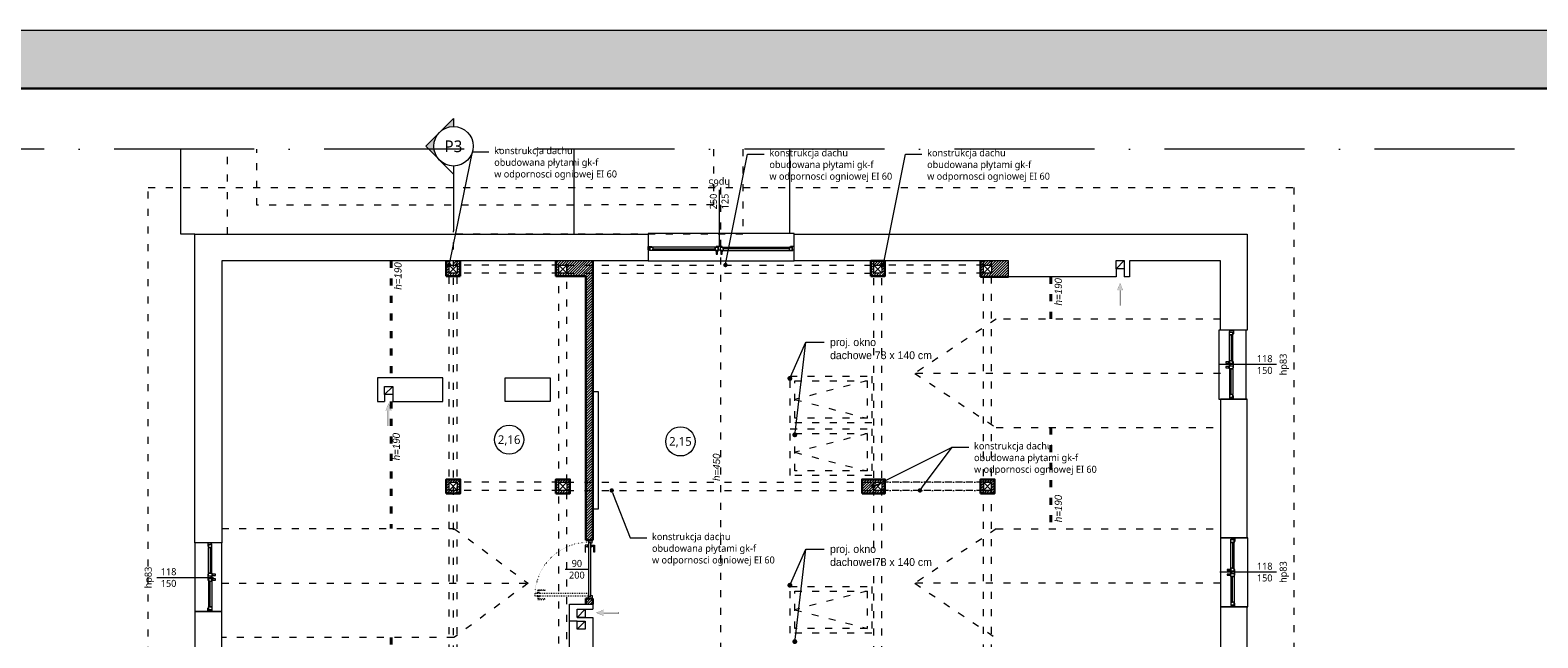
# Model space of a CAD drawing. Header units: millimetres. Extents: x -221 to 149158, y -114258 to 0.
# Tile 26 of 219: x 126882 to 129467, y -95023 to -93983. Entities that reach past the tile are written whole.
import ezdxf
from ezdxf import colors
from ezdxf.entities.mleader import LeaderData, LeaderLine
from ezdxf.enums import TextEntityAlignment as Align
from ezdxf.math import Vec2, Vec3

# ---------------------------------------------------------------- set-up
doc = ezdxf.new("R2010")
doc.units = ezdxf.units.MM
for name, pattern in [('ACAD_ISO03W100', [30, 12, -18]), ('ACAD_ISO07W100', [3, 0, -3]), ('ACAD_ISO10W100', [18, 12, -3, 0, -3])]:
    doc.linetypes.add(name, pattern=pattern)
doc.layers.get('0').update_dxf_attribs({"lineweight": 0})
for name, color, linetype, lineweight in [('A-opisram.ART', 250, 'Continuous', 0), ('OPIS', 4, 'Continuous', 9), ('opis..KF', 250, 'Continuous', 15), ('pomocnicza', 30, 'Continuous', 0), ('stolarka_arch', 250, 'Continuous', 5), ('TEXT', 63, 'Continuous', 0), ('wentylacja..KF', 202, 'Continuous', 15), ('WidCienI', 9, 'Continuous', 15), ('wypełnienie istn..KF', 250, 'Continuous', 0), ('ściana pro..KF', 222, 'Continuous', 30), ('ściany ist..KF', 61, 'Continuous', 5)]:
    doc.layers.add(name, color=color, linetype=linetype, lineweight=lineweight)
doc.layers.add('A-pomocram.ART', color=254, linetype='Continuous', lineweight=0, plot=False)
for name, color, linetype, lineweight, true_color in [('A-przekrycieram.ART', 7, 'Continuous', 0, 0xffffff), ('instalacje_arch', 7, 'Continuous', 30, 0xd60000), ('siatka konstr..KF', 7, 'ACAD_ISO10W100', 5, 0x999999), ('wypełnienie 2', 7, 'Continuous', 0, 0x363636)]:
    doc.layers.add(name, color=color, linetype=linetype, lineweight=lineweight, true_color=true_color)
doc.styles.add('ARCH', font='segoeuil.ttf')
pattern_1 = [(45, (-308.0725, -60182.9095), (-2.24506403, 2.24506403), [])]

# ---------------------------------------------------------------- blocks, each defined once
blk = doc.blocks.new('*U1677')
at = {"layer": 'A-przekrycieram.ART'}
h = blk.add_hatch(color=256, dxfattribs=at)
h.dxf.hatch_style = 1
h.paths.add_polyline_path([(0, 4200), (5940, 4200), (5940, 0), (0, 0)])
h.paths.add_polyline_path([(200, 4100), (5840, 4100), (5840, 100), (200, 100)], flags=16)
at = {"layer": 'A-opisram.ART', "lineweight": 30}
blk.add_lwpolyline([(200, 4100), (5840, 4100), (5840, 100), (200, 100)], close=True, dxfattribs=at)
at = {"layer": 'A-pomocram.ART'}
blk.add_lwpolyline([(0, 4200), (5940, 4200), (5940, 0), (0, 0)], close=True, dxfattribs=at)
blk = doc.blocks.new('*U626')
at = {"layer": 'stolarka_arch', "lineweight": 0}
blk.add_lwpolyline([(0, 0), (118, 0), (118, -46.8), (0, -46.8)], close=True, dxfattribs=at)
at = {"layer": 'stolarka_arch'}
for points in [[(0, -22), (6, -22), (6, -23), (3, -23), (3, -28), (0, -28)], [(3, -23), (8, -23), (8, -29), (2, -29), (2, -28), (3, -28)], [(8, -26), (52, -26), (52, -23), (8, -23)], [(57, -23), (52, -23), (52, -29), (58, -29), (58, -28), (57, -28)], [(54, -22), (64, -22), (64, -23), (61, -23), (61, -28), (57, -28), (57, -23), (54, -23)], [(61, -23), (66, -23), (66, -29), (60, -29), (60, -28), (61, -28)], [(110, -26), (66, -26), (66, -23), (110, -23)], [(115, -23), (110, -23), (110, -29), (116, -29), (116, -28), (115, -28)], [(118, -22), (112, -22), (112, -23), (115, -23), (115, -28), (118, -28)], [(8, -26), (52, -26), (52, -29), (8, -29)], [(57, -30), (53, -30), (53, -29), (57, -29)], [(56, -35), (54, -35), (54, -30), (56, -30)], [(65, -30), (61, -30), (61, -29), (65, -29)], [(64, -35), (62, -35), (62, -30), (64, -30)], [(110, -26), (66, -26), (66, -29), (110, -29)]]:
    blk.add_lwpolyline(points, close=True, dxfattribs=at)
blk = doc.blocks.new('*U1659')
at = {"layer": 'stolarka_arch', "lineweight": 0}
blk.add_lwpolyline([(0, 0), (250, 0), (250, -46.8), (0, -46.8)], close=True, dxfattribs=at)
at = {"layer": 'stolarka_arch'}
for points in [[(0, -22), (6, -22), (6, -23), (3, -23), (3, -28), (0, -28)], [(3, -23), (8, -23), (8, -29), (2, -29), (2, -28), (3, -28)], [(8, -26), (121.3, -26), (121.3, -23), (8, -23)], [(126.3, -23), (121.3, -23), (121.3, -29), (127.3, -29), (127.3, -28), (126.3, -28)], [(123.3, -22), (133.3, -22), (133.3, -23), (130.3, -23), (130.3, -28), (126.3, -28), (126.3, -23), (123.3, -23)], [(130.3, -23), (135.3, -23), (135.3, -29), (129.3, -29), (129.3, -28), (130.3, -28)], [(242, -26), (135.3, -26), (135.3, -23), (242, -23)], [(247, -23), (242, -23), (242, -29), (248, -29), (248, -28), (247, -28)], [(250, -22), (244, -22), (244, -23), (247, -23), (247, -28), (250, -28)], [(8, -26), (121.3, -26), (121.3, -29), (8, -29)], [(126.3, -30), (122.3, -30), (122.3, -29), (126.3, -29)], [(125.3, -35), (123.3, -35), (123.3, -30), (125.3, -30)], [(134.3, -30), (130.3, -30), (130.3, -29), (134.3, -29)], [(133.3, -35), (131.3, -35), (131.3, -30), (133.3, -30)], [(242, -26), (135.3, -26), (135.3, -29), (242, -29)]]:
    blk.add_lwpolyline(points, close=True, dxfattribs=at)
blk = doc.blocks.new('*U632')
at = {"layer": 'stolarka_arch', "lineweight": 0}
blk.add_lwpolyline([(0, 0), (118, 0), (118, -46), (0, -46)], close=True, dxfattribs=at)
at = {"layer": 'stolarka_arch'}
for points in [[(0, -22), (6, -22), (6, -23), (3, -23), (3, -28), (0, -28)], [(3, -23), (8, -23), (8, -29), (2, -29), (2, -28), (3, -28)], [(8, -26), (52, -26), (52, -23), (8, -23)], [(57, -23), (52, -23), (52, -29), (58, -29), (58, -28), (57, -28)], [(54, -22), (64, -22), (64, -23), (61, -23), (61, -28), (57, -28), (57, -23), (54, -23)], [(61, -23), (66, -23), (66, -29), (60, -29), (60, -28), (61, -28)], [(110, -26), (66, -26), (66, -23), (110, -23)], [(115, -23), (110, -23), (110, -29), (116, -29), (116, -28), (115, -28)], [(118, -22), (112, -22), (112, -23), (115, -23), (115, -28), (118, -28)], [(8, -26), (52, -26), (52, -29), (8, -29)], [(57, -30), (53, -30), (53, -29), (57, -29)], [(56, -35), (54, -35), (54, -30), (56, -30)], [(65, -30), (61, -30), (61, -29), (65, -29)], [(64, -35), (62, -35), (62, -30), (64, -30)], [(110, -26), (66, -26), (66, -29), (110, -29)]]:
    blk.add_lwpolyline(points, close=True, dxfattribs=at)
blk = doc.blocks.new('*U625')
at = {"layer": 'stolarka_arch', "lineweight": 0}
blk.add_lwpolyline([(0, 0), (118, 0), (118, -46.8), (0, -46.8)], close=True, dxfattribs=at)
at = {"layer": 'stolarka_arch'}
for points in [[(0, -22), (6, -22), (6, -23), (3, -23), (3, -28), (0, -28)], [(3, -23), (8, -23), (8, -29), (2, -29), (2, -28), (3, -28)], [(8, -26), (52, -26), (52, -23), (8, -23)], [(57, -23), (52, -23), (52, -29), (58, -29), (58, -28), (57, -28)], [(54, -22), (64, -22), (64, -23), (61, -23), (61, -28), (57, -28), (57, -23), (54, -23)], [(61, -23), (66, -23), (66, -29), (60, -29), (60, -28), (61, -28)], [(110, -26), (66, -26), (66, -23), (110, -23)], [(115, -23), (110, -23), (110, -29), (116, -29), (116, -28), (115, -28)], [(118, -22), (112, -22), (112, -23), (115, -23), (115, -28), (118, -28)], [(8, -26), (52, -26), (52, -29), (8, -29)], [(57, -30), (53, -30), (53, -29), (57, -29)], [(56, -35), (54, -35), (54, -30), (56, -30)], [(65, -30), (61, -30), (61, -29), (65, -29)], [(64, -35), (62, -35), (62, -30), (64, -30)], [(110, -26), (66, -26), (66, -29), (110, -29)]]:
    blk.add_lwpolyline(points, close=True, dxfattribs=at)
blk = doc.blocks.new('*U1660')
at = {"layer": 'opis..KF'}
blk.add_line((-20, 0), (77, 0), dxfattribs=at)
at = {"layer": 'opis..KF', "style": 'ARCH', "flags": 12}
blk.add_attdef('hp', text='', height=12, rotation=90, dxfattribs=at).set_placement((-35, 0), align=Align.MIDDLE_CENTER)
for tag, p in [('150', (0, 10)), ('120', (0, -10))]:
    blk.add_attdef(tag, text='', height=12, dxfattribs=at).set_placement(p, align=Align.MIDDLE_CENTER)
blk = doc.blocks.new('*U618')
at = {"layer": 'opis..KF'}
blk.add_line((20, 0), (-77, 0), dxfattribs=at)
at = {"layer": 'opis..KF', "style": 'ARCH', "flags": 12}
for tag, p in [('150', (0, 10)), ('120', (0, -10))]:
    blk.add_attdef(tag, text='', height=12, dxfattribs=at).set_placement(p, align=Align.MIDDLE_CENTER)
blk.add_attdef('hp', text='', height=12, rotation=90, dxfattribs=at).set_placement((31.7, 0), align=Align.MIDDLE_CENTER)
blk = doc.blocks.new('*U1671')
at = {"layer": 'instalacje_arch', "lineweight": 20, "true_color": 0xf4ee51}
h = blk.add_hatch(color=41, dxfattribs=at)
h.dxf.hatch_style = 1
h.paths.add_polyline_path([(0, 33.8), (0, 47.7), (-23.9, 23.9, -0.198912)])
h.paths.add_polyline_path([(-47.7, 0), (-23.9, -23.9, -0.198912), (-33.8, 0, -0.198912), (-23.9, 23.9)])
at = {"layer": 'instalacje_arch', "color": 41, "linetype": 'ACAD_ISO03W100', "lineweight": 9, "true_color": 0xf4ee51}
blk.add_line((0, -3657), (0, -145), dxfattribs=at)
at = {"layer": 'instalacje_arch', "color": 41, "lineweight": 20, "true_color": 0xf4ee51}
for points in [[(0, -33.8), (0, -47.7), (-47.7, 0), (0, 47.7), (0, 33.8)], [(0, -45), (0, -145)]]:
    blk.add_lwpolyline(points, dxfattribs=at)
blk.add_circle((0, 0), 33.8, dxfattribs=at)
at = {"layer": 'instalacje_arch', "color": 41, "true_color": 0xf4ee51, "style": 'ARCH'}
blk.add_attdef('P1', text='', height=20, rotation=180, dxfattribs=at).set_placement((0, 0), align=Align.MIDDLE_CENTER)
blk.add_attdef('P2', text='', height=20, dxfattribs=at).set_placement((0, -3802), align=Align.MIDDLE_CENTER)
blk = doc.blocks.new('*U614')
at = {"layer": 'stolarka_arch', "linetype": 'ACAD_ISO03W100', "lineweight": 0, "ltscale": 0.1}
for points in [[(3.5, 87), (-1.5, 87), (-1.5, 75), (-0.5, 75), (-0.5, 85), (3.5, 85)], [(3.5, 88), (3.5, 84), (4.5, 84), (4.5, 88)], [(4.5, 92), (4.5, 0), (8.5, 0), (8.5, 92)], [(9.5, 88), (9.5, 84), (8.5, 84), (8.5, 88)], [(9.5, 87), (14.5, 87), (14.5, 75), (13.5, 75), (13.5, 85), (9.5, 85)]]:
    blk.add_lwpolyline(points, close=True, dxfattribs=at)
at = {"layer": 'stolarka_arch'}
for points in [[(5, -4), (5, -6), (0, -6), (0, 0), (4, 0), (4, -4), (5, -4)], [(96, 0), (4, 0), (4, -4), (96, -4)], [(91, 1), (91, 6), (79, 6), (79, 5), (89, 5), (89, 1)], [(92, 1), (88, 1), (88, 0), (92, 0)], [(95, -4), (95, -6), (100, -6), (100, 0), (96, 0), (96, -4), (95, -4)], [(91, -5), (91, -10), (79, -10), (79, -9), (89, -9), (89, -5)], [(92, -5), (88, -5), (88, -4), (92, -4)]]:
    blk.add_lwpolyline(points, close=True, dxfattribs=at)
blk.add_circle((4, 0.5), 0.5, dxfattribs=at)
at = {"layer": 'stolarka_arch', "linetype": 'ACAD_ISO07W100', "lineweight": 0, "ltscale": 0.5}
blk.add_arc((4, 0), 92, 0, 89.6506, dxfattribs=at)
blk = doc.blocks.new('*U1657')
at = {"layer": 'wentylacja..KF', "lineweight": 5}
h = blk.add_hatch(color=256, dxfattribs=at)
h.dxf.hatch_style = 1
h.paths.add_polyline_path([(12.5, 5), (12.5, 1.2), (38.5, 1.2), (38.5, -1.3), (12.5, -1.3), (12.5, -5), (0, 0)])
at = {"layer": 'wentylacja..KF', "color": 240, "const_width": 0.239}
blk.add_lwpolyline([(12.5, 5), (12.5, 1.2), (38.5, 1.2), (38.5, -1.3), (12.5, -1.3), (12.5, -5), (0, 0)], close=True, dxfattribs=at)
blk = doc.blocks.new('opis drzwi')
at = {"layer": 'opis..KF'}
blk.add_line((-20, 0), (20, 0), dxfattribs=at)
at = {"layer": 'opis..KF', "style": 'ARCH', "flags": 12}
for tag, p in [('90', (0, 10)), ('200', (0, -10))]:
    blk.add_attdef(tag, text='', height=12, dxfattribs=at).set_placement(p, align=Align.MIDDLE_CENTER)
blk = doc.blocks.new('nr pom')
at = {"layer": 'opis..KF', "lineweight": 20}
blk.add_circle((0, 0), 25, dxfattribs=at)
at = {"layer": 'opis..KF', "style": 'ARCH'}
blk.add_attdef('00', text='', height=15, dxfattribs=at).set_placement((0, 0), align=Align.MIDDLE_CENTER)
blk = doc.blocks.new('_Dot')
at = {"color": 0, "linetype": 'ByBlock', "lineweight": -2}
blk.add_line((-0.5, 0), (-1, 0), dxfattribs=at)
at = {"color": 0, "linetype": 'ByBlock', "const_width": 0.5}
blk.add_lwpolyline([(-0.25, 0, 1), (0.25, 0, 1)], format="xyb", close=True, dxfattribs=at)

msp = doc.modelspace()

# ---------------------------------------------------------------- hatches: boundary and pattern name
at = {"layer": 'wypełnienie 2', "linetype": 'ByBlock'}
h = msp.add_hatch(dxfattribs=at)
h.set_pattern_fill('ANSI31', color=256)
h.set_pattern_definition(pattern_1)
h.paths.add_polyline_path([(127600.65, -94377.86), (127595.65, -94377.86), (127595.65, -94403.86), (127600.65, -94403.86)])
h.paths.add_polyline_path([(127614.65, -94377.86), (127608.26, -94377.86), (127608.26, -94384.86), (127614.65, -94384.86)])
h.paths.add_polyline_path([(127619.65, -94377.86), (127614.65, -94377.86), (127614.65, -94384.86), (127619.65, -94384.86)])
h.paths.add_polyline_path([(127619.65, -94384.86), (127614.65, -94384.86), (127614.65, -94398.86), (127619.65, -94398.86)])
h.paths.add_polyline_path([(127619.65, -94398.86), (127614.65, -94398.86), (127614.65, -94403.86), (127619.65, -94403.86)])
h.paths.add_polyline_path([(127608.26, -94400.32, -0.1204053), (127607.77, -94400.66, -0.7134458), (127606.24, -94398.86), (127600.65, -94398.86), (127600.65, -94403.86), (127608.26, -94403.86)])
h.paths.add_polyline_path([(127614.65, -94398.86), (127608.39, -94398.86, -0.3245289), (127608.26, -94400.32), (127608.26, -94401.9), (127609.02, -94403.86), (127614.65, -94403.86)])
h.paths.add_polyline_path([(127788.65, -94377.86), (127783.65, -94377.86), (127783.65, -94384.86), (127788.65, -94384.86)])
h.paths.add_polyline_path([(127788.65, -94384.86), (127783.65, -94384.86), (127783.65, -94398.86), (127788.65, -94398.86)])
h.paths.add_polyline_path([(127788.65, -94398.86), (127783.65, -94398.86), (127783.65, -94403.86), (127788.65, -94403.86)])
h.paths.add_polyline_path([(127802.65, -94398.86), (127788.65, -94398.86), (127788.65, -94403.86), (127802.65, -94403.86)])
h.paths.add_polyline_path([(127802.65, -94377.86), (127788.65, -94377.86), (127788.65, -94384.86), (127802.65, -94384.86)])
h.paths.add_polyline_path([(127846.9, -94377.86), (127802.65, -94377.86), (127802.65, -94384.86), (127846.9, -94384.86)])
h.paths.add_polyline_path([(127846.9, -94384.86), (127802.65, -94384.86), (127802.65, -94398.86), (127846.9, -94398.86)])
h.paths.add_polyline_path([(127846.9, -94398.86), (127802.65, -94398.86), (127802.65, -94403.86), (127834.9, -94403.86), (127834.9, -94756.86), (127846.9, -94756.86)])
h = msp.add_hatch(dxfattribs=at)
h.set_pattern_fill('ANSI31', color=256)
h.set_pattern_definition(pattern_1)
h.paths.add_polyline_path([(128559.4, -94377.86), (128530.65, -94377.86), (128530.65, -94404.86), (128559.4, -94404.86)])
h.paths.add_polyline_path([(128530.65, -94398.86), (128516.65, -94398.86), (128516.65, -94404.86), (128530.65, -94404.86)])
h.paths.add_polyline_path([(128516.65, -94398.86), (128511.65, -94398.86), (128511.65, -94404.86), (128516.65, -94404.86)])
h.paths.add_polyline_path([(128516.65, -94384.86), (128511.65, -94384.86), (128511.65, -94398.86), (128516.65, -94398.86)])
h.paths.add_polyline_path([(128516.65, -94377.86), (128511.65, -94377.86), (128511.65, -94384.86), (128516.65, -94384.86)])
h.paths.add_polyline_path([(128530.65, -94377.86), (128516.65, -94377.86), (128516.65, -94384.86), (128530.65, -94384.86)])
h.paths.add_polyline_path([(128328.65, -94377.86), (128323.65, -94377.86), (128323.65, -94384.86), (128328.65, -94384.86)])
h.paths.add_polyline_path([(128328.65, -94384.86), (128323.65, -94384.86), (128323.65, -94398.86), (128328.65, -94398.86)])
h.paths.add_polyline_path([(128328.65, -94398.86), (128323.65, -94398.86), (128323.65, -94403.86), (128328.65, -94403.86)])
h.paths.add_polyline_path([(128339.21, -94398.86), (128328.65, -94398.86), (128328.65, -94403.86), (128341.76, -94403.86)])
h.paths.add_polyline_path([(128347.65, -94398.86), (128342.65, -94398.86), (128342.65, -94403.86), (128347.65, -94403.86)])
h.paths.add_polyline_path([(128347.65, -94384.86), (128342.65, -94384.86), (128342.65, -94398.86), (128347.65, -94398.86)])
h.paths.add_polyline_path([(128347.65, -94377.86), (128342.65, -94377.86), (128342.65, -94384.86), (128347.65, -94384.86)])
h.paths.add_polyline_path([(128342.65, -94377.86), (128328.65, -94377.86), (128328.65, -94384.86), (128342.65, -94384.86)])
h = msp.add_hatch(dxfattribs=at)
h.set_pattern_fill('ANSI31', color=256)
h.set_pattern_definition(pattern_1)
h.paths.add_polyline_path([(127608.26, -94751.86), (127600.65, -94751.86), (127600.65, -94756.86), (127608.26, -94756.86)])
h.paths.add_polyline_path([(127614.65, -94751.86), (127608.26, -94751.86), (127608.26, -94756.86), (127614.65, -94756.86)])
h.paths.add_polyline_path([(127619.65, -94756.86), (127614.65, -94756.86), (127614.65, -94770.86), (127619.65, -94770.86)])
h.paths.add_polyline_path([(127619.65, -94751.86), (127614.65, -94751.86), (127614.65, -94756.86), (127619.65, -94756.86)])
h.paths.add_polyline_path([(127600.65, -94751.86), (127595.65, -94751.86), (127595.65, -94775.86), (127600.65, -94775.86)])
h.paths.add_polyline_path([(127614.65, -94770.86), (127608.26, -94770.86), (127608.26, -94775.86), (127614.65, -94775.86)])
h.paths.add_polyline_path([(127619.65, -94770.86), (127614.65, -94770.86), (127614.65, -94775.86), (127619.65, -94775.86)])
h.paths.add_polyline_path([(127608.26, -94770.86), (127600.65, -94770.86), (127600.65, -94775.86), (127608.26, -94775.86)])
h.paths.add_polyline_path([(127802.65, -94770.86), (127788.65, -94770.86), (127788.65, -94775.86), (127802.65, -94775.86)])
h.paths.add_polyline_path([(127788.65, -94770.86), (127783.65, -94770.86), (127783.65, -94775.86), (127788.65, -94775.86)])
h.paths.add_polyline_path([(127788.65, -94756.86), (127783.65, -94756.86), (127783.65, -94770.86), (127788.65, -94770.86)])
h.paths.add_polyline_path([(127788.65, -94751.86), (127783.65, -94751.86), (127783.65, -94756.86), (127788.65, -94756.86)])
h.paths.add_polyline_path([(127802.65, -94751.86), (127788.65, -94751.86), (127788.65, -94756.86), (127802.65, -94756.86)])
h.paths.add_polyline_path([(127807.65, -94751.86), (127802.65, -94751.86), (127802.65, -94756.86), (127807.65, -94756.86)])
h.paths.add_polyline_path([(127807.65, -94756.86), (127802.65, -94756.86), (127802.65, -94770.86), (127807.65, -94770.86)])
h.paths.add_polyline_path([(127807.65, -94770.86), (127802.65, -94770.86), (127802.65, -94775.86), (127807.65, -94775.86)])
h.paths.add_polyline_path([(127846.9, -94756.86), (127834.9, -94756.86), (127834.9, -94770.86), (127846.9, -94770.86)])
h.paths.add_polyline_path([(127846.9, -94770.86), (127834.9, -94770.86), (127834.9, -94855.86), (127846.9, -94855.86)])
h.paths.add_polyline_path([(127846.9, -94955.86), (127834.9, -94955.86), (127834.9, -94965.86), (127846.9, -94965.86)])
h = msp.add_hatch(dxfattribs=at)
h.set_pattern_fill('ANSI31', color=256)
h.set_pattern_definition(pattern_1)
h.paths.add_polyline_path([(128328.65, -94751.86), (128308.65, -94751.86), (128308.65, -94756.86), (128328.65, -94756.86)])
h.paths.add_polyline_path([(128328.65, -94756.86), (128308.65, -94756.86), (128308.65, -94770.86), (128328.65, -94770.86)])
h.paths.add_polyline_path([(128328.65, -94770.86), (128308.65, -94770.86), (128308.65, -94775.86), (128328.65, -94775.86)])
h.paths.add_polyline_path([(128342.65, -94770.86), (128328.65, -94770.86), (128328.65, -94775.86), (128342.65, -94775.86)])
h.paths.add_polyline_path([(128347.65, -94770.86), (128342.65, -94770.86), (128342.65, -94775.86), (128347.65, -94775.86)])
h.paths.add_polyline_path([(128347.65, -94756.86), (128342.65, -94756.86), (128342.65, -94770.86), (128347.65, -94770.86)])
h.paths.add_polyline_path([(128347.65, -94751.86), (128346.24, -94751.86), (128342.65, -94753.55), (128342.65, -94756.86), (128347.65, -94756.86)])
h.paths.add_polyline_path([(128342.65, -94751.86), (128328.65, -94751.86), (128328.65, -94756.86), (128334.4, -94756.86, -0.8005438), (128336.78, -94756.32, -0.1107756), (128336.9, -94756.86), (128342.65, -94756.86)])
h.paths.add_polyline_path([(128535.65, -94751.86), (128530.65, -94751.86), (128530.65, -94772.41), (128535.65, -94772.41)])
h.paths.add_polyline_path([(128535.65, -94772.41), (128530.65, -94772.41), (128530.65, -94775.86), (128535.65, -94775.86)])
h.paths.add_polyline_path([(128530.65, -94772.41), (128516.65, -94772.41), (128516.65, -94775.86), (128530.65, -94775.86)])
h.paths.add_polyline_path([(128530.65, -94770.86), (128516.65, -94770.86), (128516.65, -94772.41), (128530.65, -94772.41)])
h.paths.add_polyline_path([(128516.65, -94772.41), (128515.14, -94772.41), (128515.14, -94775.86), (128516.65, -94775.86)], flags=17)
h.paths.add_polyline_path([(128515.14, -94772.41), (128516.65, -94772.41), (128516.65, -94770.86), (128511.65, -94770.86), (128511.65, -94775.86), (128515.14, -94775.86)])
h.paths.add_polyline_path([(128516.65, -94756.86), (128511.65, -94756.86), (128511.65, -94770.86), (128516.65, -94770.86)])
h.paths.add_polyline_path([(128516.65, -94751.86), (128511.65, -94751.86), (128511.65, -94756.86), (128516.65, -94756.86)])
h.paths.add_polyline_path([(128530.65, -94751.86), (128516.65, -94751.86), (128516.65, -94756.86), (128530.65, -94756.86)])

# ---------------------------------------------------------------- linework, layer by layer
at = {"linetype": 'ACAD_ISO03W100'}
for p, q in [((128065.65, -94251.86), (128065.65, -96860.36)), ((127600.65, -95946.86), (127600.65, -94377.86)), ((127614.65, -95946.86), (127614.65, -94377.86)), ((127788.65, -94384.86), (127614.65, -94384.86)), ((127788.65, -95273.12), (127788.65, -94377.86)), ((127802.65, -95625.62), (127802.65, -94377.86)), ((127802.65, -94384.86), (128328.65, -94384.86)), ((128328.65, -95769.46), (128328.65, -94377.86)), ((128342.65, -95769.46), (128342.65, -94377.86)), ((128516.65, -94384.86), (128342.65, -94384.86)), ((128516.65, -96396.46), (128516.65, -94377.86)), ((128530.65, -96396.46), (128530.65, -94377.86)), ((127788.65, -94398.86), (127614.65, -94398.86)), ((127802.65, -94398.86), (128328.65, -94398.86)), ((128516.65, -94398.86), (128342.65, -94398.86)), ((128538.53, -94477.36), (128398.9, -94570.36)), ((128922.9, -94477.36), (128538.53, -94477.36)), ((128317.26, -94583.16), (128193.26, -94615.16)), ((128922.9, -94570.36), (128398.9, -94570.36)), ((128398.9, -94570.36), (128538.53, -94663.36)), ((128193.26, -94615.16), (128317.26, -94647.16)), ((128538.53, -94663.36), (128922.9, -94663.36)), ((128317.26, -94673.53), (128193.26, -94705.53)), ((128193.26, -94705.53), (128317.26, -94737.53)), ((127788.65, -94756.86), (127614.65, -94756.86)), ((127788.65, -94770.86), (127614.65, -94770.86)), ((127802.65, -94756.86), (128328.65, -94756.86)), ((127802.65, -94770.86), (128328.65, -94770.86)), ((127210.9, -94835.86), (127608.91, -94835.86)), ((127608.91, -94835.86), (127735.9, -94929.86)), ((128538.53, -94836.86), (128398.9, -94929.86)), ((128538.53, -94836.86), (128922.9, -94836.86)), ((127210.9, -94929.86), (127735.9, -94929.86)), ((127735.9, -94929.86), (127608.91, -95022.86)), ((128922.9, -94929.86), (128398.9, -94929.86)), ((128398.9, -94929.86), (128538.53, -95023.86)), ((128317.26, -94943.12), (128193.26, -94975.12)), ((128193.26, -94975.12), (128317.26, -95007.12)), ((127608.91, -95022.86), (127210.9, -95022.86))]:
    msp.add_line(p, q, dxfattribs=at)
for p, q in [((127238.69, -94377.86), (127210.9, -94377.86)), ((127386.97, -94377.86), (127238.69, -94377.86)), ((128743.9, -94391.11), (128757.9, -94377.11)), ((128743.9, -94391.11), (128743.9, -94404.86)), ((128757.9, -94391.11), (128757.9, -94404.86)), ((128967.17, -94614.65), (128967.17, -94496.65)), ((127490.04, -94606.61), (127504.04, -94592.61)), ((127490.04, -94606.61), (127490.04, -94618.36)), ((127504.04, -94606.61), (127504.04, -94618.36)), ((127819.9, -94988.2), (127833.9, -94974.2)), ((127819.9, -94974.2), (127846.9, -94974.2)), ((127819.9, -94994.69), (127806.9, -94994.69)), ((127819.9, -94988.2), (127846.9, -94988.2)), ((127819.9, -95008.69), (127833.9, -94994.69))]:
    msp.add_line(p, q)
for points in [[(127220.9, -94331.86), (127220.9, -94186.23)], [(128103.9, -94186.23), (128103.9, -94331.86), (127220.9, -94332.63)], [(128053.9, -94186.23), (128053.9, -94281.9), (127270.9, -94282.58), (127270.9, -94186.23)], [(126020.69, -95860.86), (127084.9, -95860.86), (127084.9, -94251.86)], [(127084.9, -94251.86), (129048.9, -94251.86), (129048.9, -95875.86), (129260.9, -95876.33), (129256.4, -96631.42), (129162.04, -96631.42), (129162.04, -97089.24), (129260.9, -97089.24), (129260.9, -97606.78), (129019.53, -97852.86), (127438.49, -97852.86)], [(126020.69, -95860.86), (127084.9, -95860.86), (127084.9, -94331.86)]]:
    msp.add_lwpolyline(points, dxfattribs=at)
for points in [[(128743.9, -94377.11), (128757.9, -94377.11), (128757.9, -94391.11), (128743.9, -94391.11)], [(127490.04, -94592.61), (127504.04, -94592.61), (127504.04, -94606.61), (127490.04, -94606.61)], [(127846.9, -94802.22), (127856.52, -94802.22), (127856.52, -94602.22), (127846.9, -94602.22)], [(127819.9, -94974.2), (127833.9, -94974.2), (127833.9, -94988.2), (127819.9, -94988.2)], [(127819.9, -94994.69), (127833.9, -94994.69), (127833.9, -95008.69), (127819.9, -95008.69)]]:
    msp.add_lwpolyline(points, close=True)
for points in [[(128185.26, -94655.16), (128185.26, -94575.16), (128325.26, -94575.16), (128325.26, -94655.16)], [(128193.26, -94647.16), (128193.26, -94583.16), (128317.26, -94583.16), (128317.26, -94647.16)], [(128185.26, -94745.53), (128185.26, -94665.53), (128325.26, -94665.53), (128325.26, -94745.53)], [(128193.26, -94737.53), (128193.26, -94673.53), (128317.26, -94673.53), (128317.26, -94737.53)], [(128185.26, -95015.12), (128185.26, -94935.12), (128325.26, -94935.12), (128325.26, -95015.12)], [(128193.26, -95007.12), (128193.26, -94943.12), (128317.26, -94943.12), (128317.26, -95007.12)]]:
    msp.add_lwpolyline(points, close=True, dxfattribs=at)
at = {"layer": 'OPIS', "linetype": 'ACAD_ISO10W100', "ltscale": 20}
msp.add_line((129427.15, -94186.23), (126020.69, -94186.23), dxfattribs=at)
at = {"layer": 'pomocnicza', "color": 114, "linetype": 'ACAD_ISO03W100', "lineweight": 40, "true_color": 0x139b48}
for p, q in [((127501.4, -94377.86), (127501.4, -94577.86)), ((128632.4, -94404.86), (128632.4, -94477.36)), ((127501.4, -94618.36), (127501.4, -94835.86)), ((128632.4, -94663.36), (128632.4, -94836.86)), ((127501.4, -95022.86), (127501.4, -95200.86))]:
    msp.add_line(p, q, dxfattribs=at)
at = {"layer": 'siatka konstr..KF', "color": 18, "lineweight": 9, "true_color": 0x000000}
for p, q in [((128516.65, -94756.86), (128342.65, -94756.86)), ((128516.65, -94770.86), (128342.65, -94770.86))]:
    msp.add_line(p, q, dxfattribs=at)
at = {"layer": 'WidCienI', "color": 9, "true_color": 0xc8c8c8}
msp.add_line((127164.9, -94331.86), (127140.9, -94331.86), dxfattribs=at)
for points in [[(127140.9, -94331.86), (127140.9, -94186.23)], [(127814.7, -94186.23), (127814.7, -94332.11)], [(128183.9, -94186.23), (128183.9, -94331.09)]]:
    msp.add_lwpolyline(points, dxfattribs=at)
at = {"layer": 'ściana pro..KF', "linetype": 'ByBlock'}
for p, q in [((127595.65, -94403.86), (127595.65, -94377.86)), ((127619.65, -94377.86), (127619.65, -94403.86)), ((127846.9, -94855.86), (127846.9, -94377.86)), ((127619.65, -94403.86), (127595.65, -94403.86)), ((127834.9, -94855.86), (127834.9, -94403.86)), ((127846.9, -94855.86), (127834.9, -94855.86)), ((127834.9, -94965.86), (127834.9, -94955.86)), ((127846.9, -94955.86), (127834.9, -94955.86)), ((127846.9, -94965.86), (127846.9, -94955.86))]:
    msp.add_line(p, q, dxfattribs=at)
for points in [[(127783.65, -94377.86), (127783.65, -94377.86), (127783.65, -94403.86), (127834.9, -94403.86)], [(128511.65, -94377.86), (128511.65, -94404.86), (128559.4, -94404.86)]]:
    msp.add_lwpolyline(points, dxfattribs=at)
for points in [[(128323.65, -94403.86), (128347.65, -94403.86), (128347.65, -94377.86), (128323.65, -94377.86)], [(127595.65, -94775.86), (127619.65, -94775.86), (127619.65, -94751.86), (127595.65, -94751.86)], [(127783.65, -94775.86), (127807.65, -94775.86), (127807.65, -94751.86), (127783.65, -94751.86)], [(128308.65, -94775.86), (128347.65, -94775.86), (128347.65, -94751.86), (128308.65, -94751.86)], [(128511.65, -94775.86), (128535.65, -94775.86), (128535.65, -94751.86), (128511.65, -94751.86)]]:
    msp.add_lwpolyline(points, close=True, dxfattribs=at)
at = {"layer": 'ściany ist..KF', "linetype": 'ByBlock'}
for p, q in [((127600.65, -94384.86), (127614.65, -94398.86)), ((127600.65, -94398.86), (127614.65, -94384.86)), ((127788.65, -94384.86), (127802.65, -94398.86)), ((127788.65, -94398.86), (127802.65, -94384.86)), ((128328.65, -94384.86), (128342.65, -94398.86)), ((128328.65, -94398.86), (128342.65, -94384.86)), ((128516.65, -94384.86), (128530.65, -94398.86)), ((128516.65, -94398.86), (128530.65, -94384.86)), ((127477.9, -94577.86), (127477.9, -94618.36)), ((127589.9, -94577.86), (127477.9, -94577.86)), ((127589.9, -94618.36), (127589.9, -94577.86)), ((127696.9, -94618.36), (127696.9, -94577.86)), ((127696.9, -94577.86), (127773.9, -94577.86)), ((127773.9, -94577.86), (127773.9, -94618.36)), ((127477.9, -94618.36), (127490.04, -94618.36)), ((127504.04, -94618.36), (127589.9, -94618.36)), ((127773.9, -94618.36), (127696.9, -94618.36)), ((127600.65, -94756.86), (127614.65, -94770.86)), ((127600.65, -94770.86), (127614.65, -94756.86)), ((127788.65, -94756.86), (127802.65, -94770.86)), ((127788.65, -94770.86), (127802.65, -94756.86)), ((128328.65, -94756.86), (128342.65, -94770.86)), ((128328.65, -94770.86), (128342.65, -94756.86)), ((128516.65, -94756.86), (128530.65, -94770.86)), ((128516.65, -94770.86), (128530.65, -94756.86)), ((127806.9, -94965.86), (127846.9, -94965.86)), ((127806.9, -94974.2), (127806.9, -94965.86)), ((127806.9, -94994.69), (127806.9, -94974.2)), ((127846.9, -94965.86), (127846.9, -94974.2)), ((127806.9, -95110.86), (127806.9, -94994.69)), ((127846.9, -94988.2), (127846.9, -95110.86))]:
    msp.add_line(p, q, dxfattribs=at)
for points in [[(127164.9, -94860.46), (127164.9, -94331.86), (127941.9, -94331.86), (127941.9, -94377.86), (127210.9, -94377.86), (127210.9, -94860.46), (127164.9, -94860.46)], [(128191.9, -94377.86), (128191.9, -94331.86), (128968.9, -94331.86), (128968.9, -94496.65), (128922.9, -94496.65), (128922.9, -94377.86), (128766.9, -94377.86), (128766.9, -94404.86), (128757.9, -94404.86)], [(127600.65, -94384.86), (127614.65, -94384.86), (127614.65, -94398.86), (127600.65, -94398.86), (127600.65, -94384.86)], [(127788.65, -94384.86), (127802.65, -94384.86), (127802.65, -94398.86), (127788.65, -94398.86), (127788.65, -94384.86)], [(128743.9, -94404.86), (128559.4, -94404.86), (128559.4, -94377.86), (128191.9, -94377.86)], [(128328.65, -94384.86), (128342.65, -94384.86), (128342.65, -94398.86), (128328.65, -94398.86), (128328.65, -94384.86)], [(128516.65, -94384.86), (128530.65, -94384.86), (128530.65, -94398.86), (128516.65, -94398.86), (128516.65, -94384.86)], [(127600.65, -94756.86), (127614.65, -94756.86), (127614.65, -94770.86), (127600.65, -94770.86), (127600.65, -94756.86)], [(127788.65, -94756.86), (127802.65, -94756.86), (127802.65, -94770.86), (127788.65, -94770.86), (127788.65, -94756.86)], [(128328.65, -94756.86), (128342.65, -94756.86), (128342.65, -94770.86), (128328.65, -94770.86), (128328.65, -94756.86)], [(128516.65, -94756.86), (128530.65, -94756.86), (128530.65, -94770.86), (128516.65, -94770.86), (128516.65, -94756.86)]]:
    msp.add_lwpolyline(points, dxfattribs=at)
for points in [[(128922.9, -94852.15), (128968.9, -94852.15), (128968.9, -94614.65), (128922.9, -94614.65)], [(128342.65, -94770.86), (128328.65, -94770.86), (128328.65, -94756.86), (128342.65, -94756.86)], [(128530.65, -94756.86), (128516.65, -94756.86), (128516.65, -94770.86), (128530.65, -94770.86)], [(127164.9, -95227), (127210.9, -95227), (127210.9, -94978.46), (127164.9, -94978.46)], [(128922.9, -95225.42), (128968.9, -95225.42), (128968.9, -94970.15), (128922.9, -94970.15)]]:
    msp.add_lwpolyline(points, close=True, dxfattribs=at)

# ---------------------------------------------------------------- block references
msp.add_blockref('*U1677', (124925.8, -98182.7))
ref = msp.add_blockref('*U618', (128063.59, -94276.09), dxfattribs=dict(rotation=90))
ref.add_attrib('150', '250', dxfattribs={"layer": 'opis..KF', "height": 12, "rotation": 90, "style": 'ARCH'}).set_placement((128053.59, -94276.09), align=Align.MIDDLE_CENTER)
ref.add_attrib('120', '125', dxfattribs={"layer": 'opis..KF', "height": 12, "rotation": 90, "style": 'ARCH'}).set_placement((128073.59, -94276.09), align=Align.MIDDLE_CENTER)
ref.add_attrib('hp', 'hp65', dxfattribs={"layer": 'opis..KF', "height": 12, "rotation": 180, "style": 'ARCH'}).set_placement((128063.59, -94244.34), align=Align.MIDDLE_CENTER)
ref = msp.add_blockref('*U618', (128998.74, -94555.21))
ref.add_attrib('150', '118', dxfattribs={"layer": 'opis..KF', "height": 12, "style": 'ARCH'}).set_placement((128998.74, -94545.21), align=Align.MIDDLE_CENTER)
ref.add_attrib('120', '150', dxfattribs={"layer": 'opis..KF', "height": 12, "style": 'ARCH'}).set_placement((128998.74, -94565.21), align=Align.MIDDLE_CENTER)
ref.add_attrib('hp', 'hp83', dxfattribs={"layer": 'opis..KF', "height": 12, "rotation": 90, "style": 'ARCH'}).set_placement((129030.48, -94555.21), align=Align.MIDDLE_CENTER)
ref = msp.add_blockref('*U1660', (127119.71, -94920.05))
ref.add_attrib('150', '118', dxfattribs={"layer": 'opis..KF', "height": 12, "style": 'ARCH'}).set_placement((127119.71, -94910.05), align=Align.MIDDLE_CENTER)
ref.add_attrib('120', '150', dxfattribs={"layer": 'opis..KF', "height": 12, "style": 'ARCH'}).set_placement((127119.71, -94930.05), align=Align.MIDDLE_CENTER)
ref.add_attrib('hp', 'hp83', dxfattribs={"layer": 'opis..KF', "height": 12, "rotation": 90, "style": 'ARCH'}).set_placement((127084.71, -94920.05), align=Align.MIDDLE_CENTER)
ref = msp.add_blockref('*U618', (128998.74, -94910.71))
ref.add_attrib('150', '118', dxfattribs={"layer": 'opis..KF', "height": 12, "style": 'ARCH'}).set_placement((128998.74, -94900.71), align=Align.MIDDLE_CENTER)
ref.add_attrib('120', '150', dxfattribs={"layer": 'opis..KF', "height": 12, "style": 'ARCH'}).set_placement((128998.74, -94920.71), align=Align.MIDDLE_CENTER)
ref.add_attrib('hp', 'hp83', dxfattribs={"layer": 'opis..KF', "height": 12, "rotation": 90, "style": 'ARCH'}).set_placement((129030.48, -94910.71), align=Align.MIDDLE_CENTER)
at = {"layer": 'instalacje_arch'}
ref = msp.add_blockref('*U1671', (127608.26, -94181.53), dxfattribs=at)
ref.add_attrib('P1', 'P3', dxfattribs={"color": 41, "true_color": 0xf4ee51, "height": 20, "style": 'ARCH'}).set_placement((127608.01, -94181.53), align=Align.MIDDLE_CENTER)
at = {"layer": 'opis..KF', "color": 30}
for p, values in [((127703.56, -94683.94), {'00': '2,16'}), ((127997.15, -94686.89), {'00': '2,15'})]:
    msp.add_blockref('nr pom', p, dxfattribs=at).add_auto_attribs(values)
at = {"layer": 'stolarka_arch', "xscale": -1}
msp.add_blockref('*U1659', (128191.9, -94331.09), dxfattribs=at)
for name, p, rotation in [('*U626', (128967.17, -94614.65), 270), ('*U625', (128969.67, -94970.15), 270), ('*U632', (127164.9, -94860.46), 90)]:
    msp.add_blockref(name, p, dxfattribs=dict(at, rotation=rotation))
at = {"layer": 'TEXT'}
ref = msp.add_blockref('opis drzwi', (127819.65, -94905.86), dxfattribs=at)
ref.add_attrib('90', '90', dxfattribs={"layer": 'opis..KF', "height": 12, "style": 'ARCH'}).set_placement((127819.65, -94895.86), align=Align.MIDDLE_CENTER)
ref.add_attrib('200', '200', dxfattribs={"layer": 'opis..KF', "height": 12, "style": 'ARCH'}).set_placement((127819.65, -94915.86), align=Align.MIDDLE_CENTER)
at = {"layer": 'wentylacja..KF', "rotation": 270}
for p in [(128750.85, -94415.83), (127496.81, -94621.88)]:
    msp.add_blockref('*U1657', p, dxfattribs=at)
at = {"layer": 'wentylacja..KF'}
msp.add_blockref('*U1657', (127853, -94980.35), dxfattribs=at)
at = {"layer": 'wypełnienie istn..KF', "color": 242, "true_color": 0xcd2027, "rotation": 90.00000000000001}
msp.add_blockref('*U614', (127839.65, -94955.86), dxfattribs=at)

# ---------------------------------------------------------------- texts
at = {"layer": 'opis..KF', "char_height": 12.48, "attachment_point": 5, "rotation": 90, "style": 'ARCH'}
for s, insert in [('{\\fCentury Gothic|b0|i1|c238|p34;h=190}', (127512.98, -94403.63)), ('{\\fCentury Gothic|b0|i1|c238|p34;h=190}', (128645.06, -94430.64)), ('{\\fCentury Gothic|b0|i1|c238|p34;h=190}', (127510.2, -94695.9)), ('{\\fCentury Gothic|b0|i1|c238|p34;h=450}', (128059.07, -94731.11)), ('{\\fCentury Gothic|b0|i1|c238|p34;h=190}', (128645.06, -94801.84))]:
    msp.add_mtext_dynamic_manual_height_columns(s, width=156.7001, gutter_width=70, heights=[0], dxfattribs=dict(at, insert=insert))

# ---------------------------------------------------------------- leaders
at = {"layer": 'opis..KF', "lineweight": 9}
ml = msp.add_multileader_mtext('Standard', dxfattribs=at)
ml.set_content('konstrukcja dachu\\Pobudowana płytami gk-f\\Pw odpornosci ogniowej EI 60', color=256, style='ARCH')
ml.set_leader_properties(color=256, linetype='ByLayer', lineweight=-1)
ml.set_arrow_properties(name='DOT')
ml.build(insert=Vec2(0, 0))
ml.multileader.update_dxf_attribs({"arrow_head_size": 7.5})
ctx = ml.context
ctx.base_point, ctx.char_height, ctx.arrow_head_size, ctx.landing_gap_size, ctx.plane_origin = Vec3(127668.94, -94190.97), 12, 7.5, 9, Vec3(126658.36, -94286.34)
notes = []
notes.append((ctx, [(1, (1, 1, 0), (127640.55, -94190.97), (1, 0), 28.39, [(0, [(127600.65, -94384.86)], 0, [])])]))
ctx.mtext.insert, ctx.mtext.flow_direction = Vec3(127677.94, -94182.96), 5
ml = msp.add_multileader_mtext('Standard', dxfattribs=at)
ml.set_content('konstrukcja dachu\\Pobudowana płytami gk-f\\Pw odpornosci ogniowej EI 60', color=256, style='ARCH')
ml.set_leader_properties(color=256, linetype='ByLayer', lineweight=-1)
ml.set_arrow_properties(name='DOT')
ml.build(insert=Vec2(0, 0))
ml.multileader.update_dxf_attribs({"arrow_head_size": 7.5})
ctx = ml.context
ctx.base_point, ctx.char_height, ctx.arrow_head_size, ctx.landing_gap_size, ctx.plane_origin = Vec3(128140.7, -94194.79), 12, 7.5, 9, Vec3(127130.13, -94290.16)
notes.append((ctx, [(1, (1, 1, 0), (128112.31, -94194.79), (1, 0), 28.39, [(0, [(128074.3, -94384.86)], 0, [])])]))
ctx.mtext.insert, ctx.mtext.flow_direction = Vec3(128149.7, -94186.78), 5
ml = msp.add_multileader_mtext('Standard', dxfattribs=at)
ml.set_content('konstrukcja dachu\\Pobudowana płytami gk-f\\Pw odpornosci ogniowej EI 60', color=256, style='ARCH')
ml.set_leader_properties(color=256, linetype='ByLayer', lineweight=-1)
ml.set_arrow_properties(name='DOT')
ml.build(insert=Vec2(0, 0))
ml.multileader.update_dxf_attribs({"arrow_head_size": 7.5})
ctx = ml.context
ctx.base_point, ctx.char_height, ctx.arrow_head_size, ctx.landing_gap_size, ctx.plane_origin = Vec3(128411.1, -94194.79), 12, 7.5, 9, Vec3(127400.53, -94290.16)
notes.append((ctx, [(1, (1, 1, 0), (128382.72, -94194.79), (1, 0), 28.39, [(0, [(128344.71, -94384.86)], 0, [])])]))
ctx.mtext.insert, ctx.mtext.flow_direction = Vec3(128420.1, -94186.78), 5
ml = msp.add_multileader_mtext('Standard', dxfattribs=at)
ml.set_content('{\\fCentury Gothic|b0|i0|c238|p34;proj. okno \\Pdachowe 78 x 140 cm}', color=256, style='ARCH')
ml.set_leader_properties(color=256, linetype='ByLayer', lineweight=-1)
ml.set_arrow_properties(name='DOT')
ml.build(insert=Vec2(0, 0))
ml.multileader.update_dxf_attribs({"dogleg_length": 31.74, "arrow_head_size": 8.39})
ctx = ml.context
ctx.base_point, ctx.char_height, ctx.arrow_head_size, ctx.landing_gap_size, ctx.plane_origin = Vec3(128243.6, -94517.16), 13.4164, 8.39, 10.06, Vec3(128557.08, -94433.33)
notes.append((ctx, [(1, (1, 1, 0), (128211.86, -94517.16), (1, 0), 31.74, [(0, [(128184.75, -94579.1)], 0, [])])]))
ctx.mtext.insert, ctx.mtext.flow_direction = Vec3(128253.66, -94510.28), 5
ml = msp.add_multileader_mtext('Standard', dxfattribs=at)
ml.set_content(' ', color=256, style='ARCH')
ml.set_leader_properties(color=256, linetype='ByLayer', lineweight=-1)
ml.set_arrow_properties(name='DOT')
ml.build(insert=Vec2(0, 0))
ml.multileader.update_dxf_attribs({"dogleg_length": 31.74, "arrow_head_size": 8.39})
ctx = ml.context
ctx.base_point, ctx.char_height, ctx.arrow_head_size, ctx.landing_gap_size, ctx.plane_origin = Vec3(128243.6, -94517.16), 13.42, 8.39, 10.06, Vec3(127557.07, -94580.74)
notes.append((ctx, [(1, (1, 1, 0), (128211.86, -94517.16), (1, 0), 31.74, [(0, [(128193.26, -94675.59)], 0, [])])]))
ctx.mtext.insert, ctx.mtext.width, ctx.mtext.flow_direction = Vec3(128253.66, -94510.45), 152.5547, 5
ml = msp.add_multileader_mtext('Standard', dxfattribs=at)
ml.set_content(' ', color=256, style='ARCH')
ml.set_leader_properties(color=256, linetype='ByLayer', lineweight=-1)
ml.set_arrow_properties(name='DOT')
ml.build(insert=Vec2(0, 0))
ml.multileader.update_dxf_attribs({"arrow_head_size": 7.5})
ctx = ml.context
ctx.base_point, ctx.char_height, ctx.arrow_head_size, ctx.landing_gap_size, ctx.plane_origin = Vec3(128488.74, -94696.67), 12, 7.5, 9, Vec3(127480.87, -94792.04)
notes.append((ctx, [(1, (1, 1, 0), (128463.06, -94696.67), (1, 0), 25.68, [(0, [(128328.15, -94763.86)], 0, [])])]))
ctx.mtext.insert, ctx.mtext.width, ctx.mtext.flow_direction = Vec3(128497.74, -94690.67), 228.832, 5
ml = msp.add_multileader_mtext('Standard', dxfattribs=at)
ml.set_content('konstrukcja dachu\\Pobudowana płytami gk-f\\Pw odpornosci ogniowej EI 60', color=256, style='ARCH')
ml.set_leader_properties(color=256, linetype='ByLayer', lineweight=-1)
ml.set_arrow_properties(name='DOT')
ml.build(insert=Vec2(0, 0))
ml.multileader.update_dxf_attribs({"arrow_head_size": 7.5})
ctx = ml.context
ctx.base_point, ctx.char_height, ctx.arrow_head_size, ctx.landing_gap_size, ctx.plane_origin = Vec3(128491.45, -94696.67), 12, 7.5, 9, Vec3(127480.87, -94792.04)
notes.append((ctx, [(1, (1, 1, 0), (128463.06, -94696.67), (1, 0), 28.39, [(0, [(128407.63, -94770.86)], 0, [])])]))
ctx.mtext.insert, ctx.mtext.flow_direction = Vec3(128500.45, -94688.66), 5
ml = msp.add_multileader_mtext('Standard', dxfattribs=at)
ml.set_content('konstrukcja dachu\\Pobudowana płytami gk-f\\Pw odpornosci ogniowej EI 60', color=256, style='ARCH')
ml.set_leader_properties(color=256, linetype='ByLayer', lineweight=-1)
ml.set_arrow_properties(name='DOT')
ml.build(insert=Vec2(0, 0))
ml.multileader.update_dxf_attribs({"arrow_head_size": 7.5})
ctx = ml.context
ctx.base_point, ctx.char_height, ctx.arrow_head_size, ctx.landing_gap_size, ctx.plane_origin = Vec3(127939.41, -94851.95), 12, 7.5, 9, Vec3(126928.84, -94947.33)
notes.append((ctx, [(1, (1, 1, 0), (127911.02, -94851.95), (1, 0), 28.39, [(0, [(127879.37, -94770.86)], 0, [])])]))
ctx.mtext.insert, ctx.mtext.flow_direction = Vec3(127948.41, -94843.94), 5
ml = msp.add_multileader_mtext('Standard', dxfattribs=at)
ml.set_content('{\\fCentury Gothic|b0|i0|c238|p34;proj. okno \\Pdachowe 78 x 140 cm}', color=256, style='ARCH')
ml.set_leader_properties(color=256, linetype='ByLayer', lineweight=-1)
ml.set_arrow_properties(name='DOT')
ml.build(insert=Vec2(0, 0))
ml.multileader.update_dxf_attribs({"dogleg_length": 31.74, "arrow_head_size": 8.39})
ctx = ml.context
ctx.base_point, ctx.char_height, ctx.arrow_head_size, ctx.landing_gap_size, ctx.plane_origin = Vec3(128243.6, -94871.31), 13.4164, 8.39, 10.06, Vec3(128557.08, -94787.48)
notes.append((ctx, [(1, (1, 1, 0), (128211.86, -94871.31), (1, 0), 31.74, [(0, [(128184.75, -94933.25)], 0, [])])]))
ctx.mtext.insert, ctx.mtext.flow_direction = Vec3(128253.66, -94864.43), 5
ml = msp.add_multileader_mtext('Standard', dxfattribs=at)
ml.set_content(' ', color=256, style='ARCH')
ml.set_leader_properties(color=256, linetype='ByLayer', lineweight=-1)
ml.set_arrow_properties(name='DOT')
ml.build(insert=Vec2(0, 0))
ml.multileader.update_dxf_attribs({"dogleg_length": 31.74, "arrow_head_size": 8.39})
ctx = ml.context
ctx.base_point, ctx.char_height, ctx.arrow_head_size, ctx.landing_gap_size, ctx.plane_origin = Vec3(128243.6, -94871.31), 13.42, 8.39, 10.06, Vec3(127557.07, -94934.89)
notes.append((ctx, [(1, (1, 1, 0), (128211.86, -94871.31), (1, 0), 31.74, [(0, [(128193.26, -95029.74)], 0, [])])]))
ctx.mtext.insert, ctx.mtext.width, ctx.mtext.flow_direction = Vec3(128253.66, -94864.6), 152.5547, 5
for ctx, leaders in notes:
    for number, flags, end, landing, length, lines in leaders:
        leader = LeaderData()
        leader.index, (leader.has_last_leader_line, leader.has_dogleg_vector, leader.attachment_direction) = number, flags
        leader.last_leader_point, leader.dogleg_vector, leader.dogleg_length = Vec3(end), Vec3(landing), length
        for number, points, colour, breaks in lines:
            line = LeaderLine()
            line.index, line.vertices, line.color, line.breaks = number, Vec3.list(points), colors.encode_raw_color(colour), breaks
            leader.lines.append(line)
        ctx.leaders.append(leader)

doc.saveas('drawing.dxf')
